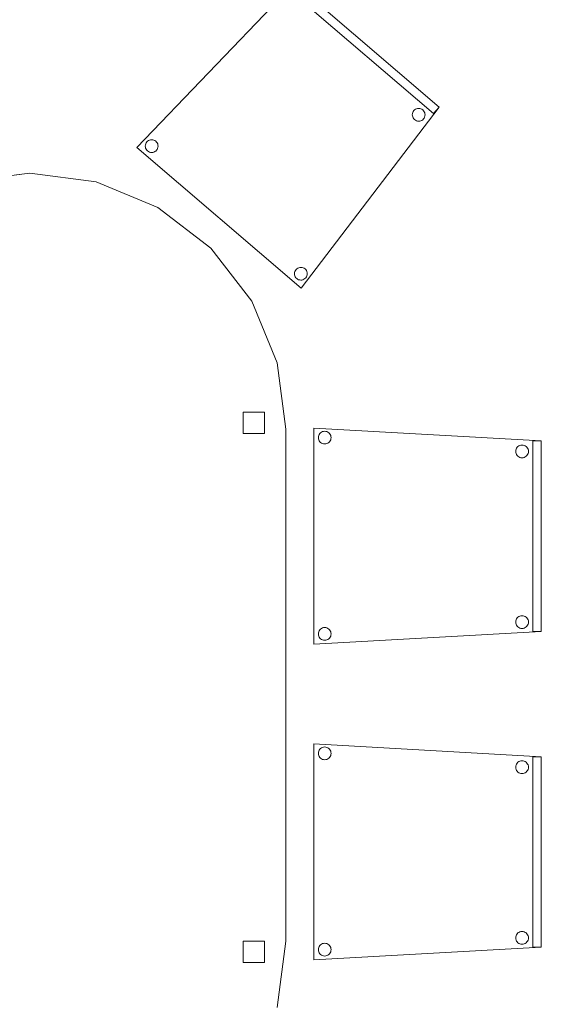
# Model space of a CAD drawing. Header units: metres. Extents: x 397.7 to 427.5, y 12.7 to 28.4.
# Tile 116 of 139: x 416.5 to 417.7, y 14.9 to 17.2. Entities that reach past the tile are written whole.
import ezdxf

# ---------------------------------------------------------------- set-up
doc = ezdxf.new("R2010")
doc.units = ezdxf.units.M
doc.layers.add('02_MOBILIARIO', color=7, linetype='Continuous', lineweight=18)
doc.layers.add('A-DETL-____-MBND', color=7, linetype='Continuous', lineweight=18)

# ---------------------------------------------------------------- blocks, each defined once
blk = doc.blocks.new('Family - Cadira confident_P2-152724-05_CLI_AIGUA_P2')
at = {"layer": 'A-DETL-____-MBND', "color": 253, "true_color": 0xaaaaaa}
for p, q in [((0, 0.3293), (0.369, 0.7145)), ((0.369, 0.7145), (0, 0.3293)), ((0.356, 0.6993), (0.369, 0.7145)), ((0.369, 0.7145), (0.356, 0.6993)), ((0.6953, 0.409), (0.356, 0.6993)), ((0.356, 0.6993), (0.6953, 0.409)), ((0.369, 0.7145), (0.7083, 0.4242)), ((0.7083, 0.4242), (0.369, 0.7145)), ((0.369, 0.7145), (0.7083, 0.4242)), ((0.7083, 0.4242), (0.369, 0.7145)), ((0.3416, 0.6687), (0.3423, 0.6712)), ((0.3423, 0.6712), (0.3416, 0.6687)), ((0.3423, 0.6712), (0.3435, 0.6736)), ((0.3435, 0.6736), (0.3423, 0.6712)), ((0.3435, 0.6736), (0.345, 0.6757)), ((0.345, 0.6757), (0.3435, 0.6736)), ((0.345, 0.6757), (0.3468, 0.6775)), ((0.3468, 0.6775), (0.345, 0.6757)), ((0.3468, 0.6775), (0.349, 0.679)), ((0.349, 0.679), (0.3468, 0.6775)), ((0.349, 0.679), (0.3513, 0.6801)), ((0.3513, 0.6801), (0.349, 0.679)), ((0.3513, 0.6801), (0.3539, 0.6807)), ((0.3539, 0.6807), (0.3513, 0.6801)), ((0.3539, 0.6807), (0.3565, 0.6809)), ((0.3565, 0.6809), (0.3539, 0.6807)), ((0.3565, 0.6809), (0.3591, 0.6807)), ((0.3591, 0.6807), (0.3565, 0.6809)), ((0.3591, 0.6807), (0.3616, 0.68)), ((0.3616, 0.68), (0.3591, 0.6807)), ((0.3616, 0.68), (0.3639, 0.6789)), ((0.3639, 0.6789), (0.3616, 0.68)), ((0.3639, 0.6789), (0.366, 0.6773)), ((0.366, 0.6773), (0.3639, 0.6789)), ((0.366, 0.6773), (0.3679, 0.6755)), ((0.3679, 0.6755), (0.366, 0.6773)), ((0.3679, 0.6755), (0.3693, 0.6733)), ((0.3693, 0.6733), (0.3679, 0.6755)), ((0.3693, 0.6733), (0.3704, 0.671)), ((0.3704, 0.671), (0.3693, 0.6733)), ((0.3704, 0.671), (0.3711, 0.6685)), ((0.3711, 0.6685), (0.3704, 0.671)), ((0.3414, 0.6661), (0.3416, 0.6687)), ((0.3416, 0.6687), (0.3414, 0.6661)), ((0.3416, 0.6635), (0.3414, 0.6661)), ((0.3414, 0.6661), (0.3416, 0.6635)), ((0.3422, 0.661), (0.3416, 0.6635)), ((0.3416, 0.6635), (0.3422, 0.661)), ((0.3433, 0.6587), (0.3422, 0.661)), ((0.3422, 0.661), (0.3433, 0.6587)), ((0.3448, 0.6565), (0.3433, 0.6587)), ((0.3433, 0.6587), (0.3448, 0.6565)), ((0.3466, 0.6546), (0.3448, 0.6565)), ((0.3448, 0.6565), (0.3466, 0.6546)), ((0.3487, 0.6531), (0.3466, 0.6546)), ((0.3466, 0.6546), (0.3487, 0.6531)), ((0.3511, 0.652), (0.3487, 0.6531)), ((0.3487, 0.6531), (0.3511, 0.652)), ((0.3536, 0.6513), (0.3511, 0.652)), ((0.3511, 0.652), (0.3536, 0.6513)), ((0.3562, 0.6511), (0.3536, 0.6513)), ((0.3536, 0.6513), (0.3562, 0.6511)), ((0.3588, 0.6513), (0.3562, 0.6511)), ((0.3562, 0.6511), (0.3588, 0.6513)), ((0.3613, 0.6519), (0.3588, 0.6513)), ((0.3588, 0.6513), (0.3613, 0.6519)), ((0.3637, 0.653), (0.3613, 0.6519)), ((0.3613, 0.6519), (0.3637, 0.653)), ((0.3658, 0.6545), (0.3637, 0.653)), ((0.3637, 0.653), (0.3658, 0.6545)), ((0.3677, 0.6563), (0.3658, 0.6545)), ((0.3658, 0.6545), (0.3677, 0.6563)), ((0.3692, 0.6584), (0.3677, 0.6563)), ((0.3677, 0.6563), (0.3692, 0.6584)), ((0.3703, 0.6608), (0.3692, 0.6584)), ((0.3692, 0.6584), (0.3703, 0.6608)), ((0.371, 0.6633), (0.3703, 0.6608)), ((0.3703, 0.6608), (0.371, 0.6633)), ((0.3713, 0.6659), (0.371, 0.6633)), ((0.371, 0.6633), (0.3713, 0.6659)), ((0.3711, 0.6685), (0.3713, 0.6659)), ((0.3713, 0.6659), (0.3711, 0.6685)), ((0.7083, 0.4242), (0.3849, 0)), ((0.3849, 0), (0.7083, 0.4242)), ((0.6474, 0.4136), (0.6489, 0.4157)), ((0.6489, 0.4157), (0.6474, 0.4136)), ((0.6489, 0.4157), (0.6508, 0.4175)), ((0.6508, 0.4175), (0.6489, 0.4157)), ((0.6508, 0.4175), (0.6529, 0.419)), ((0.6529, 0.419), (0.6508, 0.4175)), ((0.6529, 0.419), (0.6553, 0.4201)), ((0.6553, 0.4201), (0.6529, 0.419)), ((0.6553, 0.4201), (0.6578, 0.4207)), ((0.6578, 0.4207), (0.6553, 0.4201)), ((0.6578, 0.4207), (0.6604, 0.4209)), ((0.6604, 0.4209), (0.6578, 0.4207)), ((0.6604, 0.4209), (0.663, 0.4207)), ((0.663, 0.4207), (0.6604, 0.4209)), ((0.663, 0.4207), (0.6655, 0.42)), ((0.6655, 0.42), (0.663, 0.4207)), ((0.6655, 0.42), (0.6679, 0.4188)), ((0.6679, 0.4188), (0.6655, 0.42)), ((0.6679, 0.4188), (0.67, 0.4173)), ((0.67, 0.4173), (0.6679, 0.4188)), ((0.67, 0.4173), (0.6718, 0.4155)), ((0.6718, 0.4155), (0.67, 0.4173)), ((0.6718, 0.4155), (0.6733, 0.4133)), ((0.6733, 0.4133), (0.6718, 0.4155)), ((0.7083, 0.4242), (0.6953, 0.409)), ((0.6953, 0.409), (0.7083, 0.4242)), ((0.6453, 0.4061), (0.6456, 0.4087)), ((0.6456, 0.4087), (0.6453, 0.4061)), ((0.6455, 0.4035), (0.6453, 0.4061)), ((0.6453, 0.4061), (0.6455, 0.4035)), ((0.6462, 0.401), (0.6455, 0.4035)), ((0.6455, 0.4035), (0.6462, 0.401)), ((0.6456, 0.4087), (0.6463, 0.4112)), ((0.6463, 0.4112), (0.6456, 0.4087)), ((0.6473, 0.3986), (0.6462, 0.401)), ((0.6462, 0.401), (0.6473, 0.3986)), ((0.6463, 0.4112), (0.6474, 0.4136)), ((0.6474, 0.4136), (0.6463, 0.4112)), ((0.6487, 0.3965), (0.6473, 0.3986)), ((0.6473, 0.3986), (0.6487, 0.3965)), ((0.6506, 0.3946), (0.6487, 0.3965)), ((0.6487, 0.3965), (0.6506, 0.3946)), ((0.6527, 0.3931), (0.6506, 0.3946)), ((0.6506, 0.3946), (0.6527, 0.3931)), ((0.655, 0.392), (0.6527, 0.3931)), ((0.6527, 0.3931), (0.655, 0.392)), ((0.6676, 0.393), (0.6652, 0.3919)), ((0.6652, 0.3919), (0.6676, 0.393)), ((0.6698, 0.3944), (0.6676, 0.393)), ((0.6676, 0.393), (0.6698, 0.3944)), ((0.6716, 0.3963), (0.6698, 0.3944)), ((0.6698, 0.3944), (0.6716, 0.3963)), ((0.6731, 0.3984), (0.6716, 0.3963)), ((0.6716, 0.3963), (0.6731, 0.3984)), ((0.6743, 0.4007), (0.6731, 0.3984)), ((0.6731, 0.3984), (0.6743, 0.4007)), ((0.6733, 0.4133), (0.6744, 0.4109)), ((0.6744, 0.4109), (0.6733, 0.4133)), ((0.675, 0.4032), (0.6743, 0.4007)), ((0.6743, 0.4007), (0.675, 0.4032)), ((0.6744, 0.4109), (0.675, 0.4084)), ((0.675, 0.4084), (0.6744, 0.4109)), ((0.675, 0.4084), (0.6752, 0.4058)), ((0.6752, 0.4058), (0.675, 0.4084)), ((0.6752, 0.4058), (0.675, 0.4032)), ((0.675, 0.4032), (0.6752, 0.4058)), ((0.6575, 0.3913), (0.655, 0.392)), ((0.655, 0.392), (0.6575, 0.3913)), ((0.6601, 0.391), (0.6575, 0.3913)), ((0.6575, 0.3913), (0.6601, 0.391)), ((0.6627, 0.3912), (0.6601, 0.391)), ((0.6601, 0.391), (0.6627, 0.3912)), ((0.6652, 0.3919), (0.6627, 0.3912)), ((0.6627, 0.3912), (0.6652, 0.3919)), ((0.0274, 0.3456), (0.0297, 0.3467)), ((0.0297, 0.3467), (0.0274, 0.3456)), ((0.0297, 0.3467), (0.0323, 0.3473)), ((0.0323, 0.3473), (0.0297, 0.3467)), ((0.0323, 0.3473), (0.0349, 0.3475)), ((0.0349, 0.3475), (0.0323, 0.3473)), ((0.0349, 0.3475), (0.0375, 0.3473)), ((0.0375, 0.3473), (0.0349, 0.3475)), ((0.0375, 0.3473), (0.04, 0.3466)), ((0.04, 0.3466), (0.0375, 0.3473)), ((0.04, 0.3466), (0.0423, 0.3455)), ((0.0423, 0.3455), (0.04, 0.3466)), ((0.3849, 0), (0, 0.3293)), ((0, 0.3293), (0.3849, 0)), ((0.0198, 0.3327), (0.02, 0.3353)), ((0.02, 0.3353), (0.0198, 0.3327)), ((0.02, 0.3301), (0.0198, 0.3327)), ((0.0198, 0.3327), (0.02, 0.3301)), ((0.02, 0.3353), (0.0207, 0.3378)), ((0.0207, 0.3378), (0.02, 0.3353)), ((0.0206, 0.3276), (0.02, 0.3301)), ((0.02, 0.3301), (0.0206, 0.3276)), ((0.0217, 0.3252), (0.0206, 0.3276)), ((0.0206, 0.3276), (0.0217, 0.3252)), ((0.0207, 0.3378), (0.0219, 0.3402)), ((0.0219, 0.3402), (0.0207, 0.3378)), ((0.0232, 0.3231), (0.0217, 0.3252)), ((0.0217, 0.3252), (0.0232, 0.3231)), ((0.0219, 0.3402), (0.0234, 0.3423)), ((0.0234, 0.3423), (0.0219, 0.3402)), ((0.025, 0.3212), (0.0232, 0.3231)), ((0.0232, 0.3231), (0.025, 0.3212)), ((0.0234, 0.3423), (0.0252, 0.3441)), ((0.0252, 0.3441), (0.0234, 0.3423)), ((0.0252, 0.3441), (0.0274, 0.3456)), ((0.0274, 0.3456), (0.0252, 0.3441)), ((0.0423, 0.3455), (0.0444, 0.3439)), ((0.0444, 0.3439), (0.0423, 0.3455)), ((0.0444, 0.3439), (0.0463, 0.3421)), ((0.0463, 0.3421), (0.0444, 0.3439)), ((0.0476, 0.325), (0.0461, 0.3229)), ((0.0461, 0.3229), (0.0476, 0.325)), ((0.0463, 0.3421), (0.0477, 0.3399)), ((0.0477, 0.3399), (0.0463, 0.3421)), ((0.0487, 0.3273), (0.0476, 0.325)), ((0.0476, 0.325), (0.0487, 0.3273)), ((0.0477, 0.3399), (0.0488, 0.3376)), ((0.0488, 0.3376), (0.0477, 0.3399)), ((0.0494, 0.3299), (0.0487, 0.3273)), ((0.0487, 0.3273), (0.0494, 0.3299)), ((0.0488, 0.3376), (0.0495, 0.335)), ((0.0495, 0.335), (0.0488, 0.3376)), ((0.0497, 0.3324), (0.0494, 0.3299)), ((0.0494, 0.3299), (0.0497, 0.3324)), ((0.0495, 0.335), (0.0497, 0.3324)), ((0.0497, 0.3324), (0.0495, 0.335)), ((0.0271, 0.3197), (0.025, 0.3212)), ((0.025, 0.3212), (0.0271, 0.3197)), ((0.0295, 0.3186), (0.0271, 0.3197)), ((0.0271, 0.3197), (0.0295, 0.3186)), ((0.032, 0.3179), (0.0295, 0.3186)), ((0.0295, 0.3186), (0.032, 0.3179)), ((0.0346, 0.3177), (0.032, 0.3179)), ((0.032, 0.3179), (0.0346, 0.3177)), ((0.0372, 0.3179), (0.0346, 0.3177)), ((0.0346, 0.3177), (0.0372, 0.3179)), ((0.0397, 0.3185), (0.0372, 0.3179)), ((0.0372, 0.3179), (0.0397, 0.3185)), ((0.0421, 0.3196), (0.0397, 0.3185)), ((0.0397, 0.3185), (0.0421, 0.3196)), ((0.0442, 0.3211), (0.0421, 0.3196)), ((0.0421, 0.3196), (0.0442, 0.3211)), ((0.0461, 0.3229), (0.0442, 0.3211)), ((0.0442, 0.3211), (0.0461, 0.3229)), ((0.3748, 0.0451), (0.3769, 0.0466)), ((0.3769, 0.0466), (0.3748, 0.0451)), ((0.3769, 0.0466), (0.3793, 0.0476)), ((0.3793, 0.0476), (0.3769, 0.0466)), ((0.3793, 0.0476), (0.3818, 0.0483)), ((0.3818, 0.0483), (0.3793, 0.0476)), ((0.3818, 0.0483), (0.3844, 0.0485)), ((0.3844, 0.0485), (0.3818, 0.0483)), ((0.3844, 0.0485), (0.387, 0.0482)), ((0.387, 0.0482), (0.3844, 0.0485)), ((0.387, 0.0482), (0.3895, 0.0475)), ((0.3895, 0.0475), (0.387, 0.0482)), ((0.3895, 0.0475), (0.3919, 0.0464)), ((0.3919, 0.0464), (0.3895, 0.0475)), ((0.3919, 0.0464), (0.394, 0.0449)), ((0.394, 0.0449), (0.3919, 0.0464)), ((0.3693, 0.0337), (0.3696, 0.0363)), ((0.3696, 0.0363), (0.3693, 0.0337)), ((0.3695, 0.0311), (0.3693, 0.0337)), ((0.3693, 0.0337), (0.3695, 0.0311)), ((0.3702, 0.0286), (0.3695, 0.0311)), ((0.3695, 0.0311), (0.3702, 0.0286)), ((0.3696, 0.0363), (0.3703, 0.0388)), ((0.3703, 0.0388), (0.3696, 0.0363)), ((0.3713, 0.0262), (0.3702, 0.0286)), ((0.3702, 0.0286), (0.3713, 0.0262)), ((0.3703, 0.0388), (0.3714, 0.0412)), ((0.3714, 0.0412), (0.3703, 0.0388)), ((0.3727, 0.0241), (0.3713, 0.0262)), ((0.3713, 0.0262), (0.3727, 0.0241)), ((0.3714, 0.0412), (0.3729, 0.0433)), ((0.3729, 0.0433), (0.3714, 0.0412)), ((0.3746, 0.0222), (0.3727, 0.0241)), ((0.3727, 0.0241), (0.3746, 0.0222)), ((0.3729, 0.0433), (0.3748, 0.0451)), ((0.3748, 0.0451), (0.3729, 0.0433)), ((0.3956, 0.0238), (0.3938, 0.022)), ((0.3938, 0.022), (0.3956, 0.0238)), ((0.394, 0.0449), (0.3958, 0.0431)), ((0.3958, 0.0431), (0.394, 0.0449)), ((0.3971, 0.026), (0.3956, 0.0238)), ((0.3956, 0.0238), (0.3971, 0.026)), ((0.3958, 0.0431), (0.3973, 0.0409)), ((0.3973, 0.0409), (0.3958, 0.0431)), ((0.3983, 0.0283), (0.3971, 0.026)), ((0.3971, 0.026), (0.3983, 0.0283)), ((0.3973, 0.0409), (0.3984, 0.0385)), ((0.3984, 0.0385), (0.3973, 0.0409)), ((0.399, 0.0308), (0.3983, 0.0283)), ((0.3983, 0.0283), (0.399, 0.0308)), ((0.3984, 0.0385), (0.399, 0.036)), ((0.399, 0.036), (0.3984, 0.0385)), ((0.399, 0.036), (0.3992, 0.0334)), ((0.3992, 0.0334), (0.399, 0.036)), ((0.3992, 0.0334), (0.399, 0.0308)), ((0.399, 0.0308), (0.3992, 0.0334)), ((0.3767, 0.0207), (0.3746, 0.0222)), ((0.3746, 0.0222), (0.3767, 0.0207)), ((0.379, 0.0196), (0.3767, 0.0207)), ((0.3767, 0.0207), (0.379, 0.0196)), ((0.3815, 0.0189), (0.379, 0.0196)), ((0.379, 0.0196), (0.3815, 0.0189)), ((0.3841, 0.0186), (0.3815, 0.0189)), ((0.3815, 0.0189), (0.3841, 0.0186)), ((0.3867, 0.0188), (0.3841, 0.0186)), ((0.3841, 0.0186), (0.3867, 0.0188)), ((0.3892, 0.0195), (0.3867, 0.0188)), ((0.3867, 0.0188), (0.3892, 0.0195)), ((0.3916, 0.0206), (0.3892, 0.0195)), ((0.3892, 0.0195), (0.3916, 0.0206)), ((0.3938, 0.022), (0.3916, 0.0206)), ((0.3916, 0.0206), (0.3938, 0.022))]:
    blk.add_line(p, q, dxfattribs=at)
blk = doc.blocks.new('Family - Cadira confident_P2-153059-05_CLI_AIGUA_P2')
at = {"layer": 'A-DETL-____-MBND', "color": 253, "true_color": 0xaaaaaa}
for p, q in [((0, 0.5065), (0.5326, 0.4765)), ((0, 0), (0, 0.5065)), ((0.5326, 0.4765), (0, 0.5065)), ((0, 0.5065), (0, 0)), ((0.0102, 0.4842), (0.0104, 0.4868)), ((0.0104, 0.4868), (0.0102, 0.4842)), ((0.0104, 0.4868), (0.0111, 0.4893)), ((0.0111, 0.4893), (0.0104, 0.4868)), ((0.0111, 0.4893), (0.0122, 0.4917)), ((0.0122, 0.4917), (0.0111, 0.4893)), ((0.0122, 0.4917), (0.0137, 0.4938)), ((0.0137, 0.4938), (0.0122, 0.4917)), ((0.0137, 0.4938), (0.0155, 0.4957)), ((0.0155, 0.4957), (0.0137, 0.4938)), ((0.0155, 0.4957), (0.0176, 0.4972)), ((0.0176, 0.4972), (0.0155, 0.4957)), ((0.0176, 0.4972), (0.02, 0.4983)), ((0.02, 0.4983), (0.0176, 0.4972)), ((0.02, 0.4983), (0.0225, 0.4989)), ((0.0225, 0.4989), (0.02, 0.4983)), ((0.0225, 0.4989), (0.0251, 0.4992)), ((0.0251, 0.4992), (0.0225, 0.4989)), ((0.0251, 0.4992), (0.0277, 0.4989)), ((0.0277, 0.4989), (0.0251, 0.4992)), ((0.0277, 0.4989), (0.0302, 0.4983)), ((0.0302, 0.4983), (0.0277, 0.4989)), ((0.0302, 0.4983), (0.0326, 0.4972)), ((0.0326, 0.4972), (0.0302, 0.4983)), ((0.0326, 0.4972), (0.0347, 0.4957)), ((0.0347, 0.4957), (0.0326, 0.4972)), ((0.0347, 0.4957), (0.0365, 0.4938)), ((0.0365, 0.4938), (0.0347, 0.4957)), ((0.0365, 0.4938), (0.038, 0.4917)), ((0.038, 0.4917), (0.0365, 0.4938)), ((0.038, 0.4917), (0.0391, 0.4893)), ((0.0391, 0.4893), (0.038, 0.4917)), ((0.0391, 0.4893), (0.0398, 0.4868)), ((0.0398, 0.4868), (0.0391, 0.4893)), ((0.0398, 0.4868), (0.04, 0.4842)), ((0.04, 0.4842), (0.0398, 0.4868)), ((0.0104, 0.4816), (0.0102, 0.4842)), ((0.0102, 0.4842), (0.0104, 0.4816)), ((0.0111, 0.4791), (0.0104, 0.4816)), ((0.0104, 0.4816), (0.0111, 0.4791)), ((0.0122, 0.4768), (0.0111, 0.4791)), ((0.0111, 0.4791), (0.0122, 0.4768)), ((0.0137, 0.4746), (0.0122, 0.4768)), ((0.0122, 0.4768), (0.0137, 0.4746)), ((0.0155, 0.4728), (0.0137, 0.4746)), ((0.0137, 0.4746), (0.0155, 0.4728)), ((0.0176, 0.4713), (0.0155, 0.4728)), ((0.0155, 0.4728), (0.0176, 0.4713)), ((0.02, 0.4702), (0.0176, 0.4713)), ((0.0176, 0.4713), (0.02, 0.4702)), ((0.0225, 0.4695), (0.02, 0.4702)), ((0.02, 0.4702), (0.0225, 0.4695)), ((0.0251, 0.4693), (0.0225, 0.4695)), ((0.0225, 0.4695), (0.0251, 0.4693)), ((0.0277, 0.4695), (0.0251, 0.4693)), ((0.0251, 0.4693), (0.0277, 0.4695)), ((0.0302, 0.4702), (0.0277, 0.4695)), ((0.0277, 0.4695), (0.0302, 0.4702)), ((0.0326, 0.4713), (0.0302, 0.4702)), ((0.0302, 0.4702), (0.0326, 0.4713)), ((0.0347, 0.4728), (0.0326, 0.4713)), ((0.0326, 0.4713), (0.0347, 0.4728)), ((0.0365, 0.4746), (0.0347, 0.4728)), ((0.0347, 0.4728), (0.0365, 0.4746)), ((0.038, 0.4768), (0.0365, 0.4746)), ((0.0365, 0.4746), (0.038, 0.4768)), ((0.0391, 0.4791), (0.038, 0.4768)), ((0.038, 0.4768), (0.0391, 0.4791)), ((0.0398, 0.4816), (0.0391, 0.4791)), ((0.0391, 0.4791), (0.0398, 0.4816)), ((0.04, 0.4842), (0.0398, 0.4816)), ((0.0398, 0.4816), (0.04, 0.4842)), ((0.4761, 0.4615), (0.4779, 0.4633)), ((0.4779, 0.4633), (0.4761, 0.4615)), ((0.4779, 0.4633), (0.48, 0.4648)), ((0.48, 0.4648), (0.4779, 0.4633)), ((0.48, 0.4648), (0.4824, 0.4659)), ((0.4824, 0.4659), (0.48, 0.4648)), ((0.4824, 0.4659), (0.4849, 0.4666)), ((0.4849, 0.4666), (0.4824, 0.4659)), ((0.4849, 0.4666), (0.4875, 0.4668)), ((0.4875, 0.4668), (0.4849, 0.4666)), ((0.4875, 0.4668), (0.4901, 0.4666)), ((0.4901, 0.4666), (0.4875, 0.4668)), ((0.4901, 0.4666), (0.4926, 0.4659)), ((0.4926, 0.4659), (0.4901, 0.4666)), ((0.4926, 0.4659), (0.495, 0.4648)), ((0.495, 0.4648), (0.4926, 0.4659)), ((0.495, 0.4648), (0.4971, 0.4633)), ((0.4971, 0.4633), (0.495, 0.4648)), ((0.4971, 0.4633), (0.4989, 0.4615)), ((0.4989, 0.4615), (0.4971, 0.4633)), ((0.5126, 0.03), (0.5126, 0.4765)), ((0.5126, 0.4765), (0.5326, 0.4765)), ((0.5126, 0.4765), (0.5126, 0.03)), ((0.5326, 0.4765), (0.5126, 0.4765)), ((0.5326, 0.4765), (0.5326, 0.03)), ((0.5326, 0.03), (0.5326, 0.4765)), ((0.5326, 0.4765), (0.5326, 0.03)), ((0.5326, 0.03), (0.5326, 0.4765)), ((0.4726, 0.4519), (0.4728, 0.4545)), ((0.4728, 0.4545), (0.4726, 0.4519)), ((0.4728, 0.4493), (0.4726, 0.4519)), ((0.4726, 0.4519), (0.4728, 0.4493)), ((0.4728, 0.4545), (0.4735, 0.457)), ((0.4735, 0.457), (0.4728, 0.4545)), ((0.4735, 0.4468), (0.4728, 0.4493)), ((0.4728, 0.4493), (0.4735, 0.4468)), ((0.4735, 0.457), (0.4746, 0.4593)), ((0.4746, 0.4593), (0.4735, 0.457)), ((0.4746, 0.4444), (0.4735, 0.4468)), ((0.4735, 0.4468), (0.4746, 0.4444)), ((0.4746, 0.4593), (0.4761, 0.4615)), ((0.4761, 0.4615), (0.4746, 0.4593)), ((0.4761, 0.4423), (0.4746, 0.4444)), ((0.4746, 0.4444), (0.4761, 0.4423)), ((0.4779, 0.4404), (0.4761, 0.4423)), ((0.4761, 0.4423), (0.4779, 0.4404)), ((0.48, 0.4389), (0.4779, 0.4404)), ((0.4779, 0.4404), (0.48, 0.4389)), ((0.4824, 0.4378), (0.48, 0.4389)), ((0.48, 0.4389), (0.4824, 0.4378)), ((0.495, 0.4389), (0.4926, 0.4378)), ((0.4926, 0.4378), (0.495, 0.4389)), ((0.4971, 0.4404), (0.495, 0.4389)), ((0.495, 0.4389), (0.4971, 0.4404)), ((0.4989, 0.4423), (0.4971, 0.4404)), ((0.4971, 0.4404), (0.4989, 0.4423)), ((0.4989, 0.4615), (0.5004, 0.4593)), ((0.5004, 0.4593), (0.4989, 0.4615)), ((0.5004, 0.4444), (0.4989, 0.4423)), ((0.4989, 0.4423), (0.5004, 0.4444)), ((0.5004, 0.4593), (0.5015, 0.457)), ((0.5015, 0.457), (0.5004, 0.4593)), ((0.5015, 0.4468), (0.5004, 0.4444)), ((0.5004, 0.4444), (0.5015, 0.4468)), ((0.5015, 0.457), (0.5022, 0.4545)), ((0.5022, 0.4545), (0.5015, 0.457)), ((0.5022, 0.4493), (0.5015, 0.4468)), ((0.5015, 0.4468), (0.5022, 0.4493)), ((0.5022, 0.4545), (0.5024, 0.4519)), ((0.5024, 0.4519), (0.5022, 0.4545)), ((0.5024, 0.4519), (0.5022, 0.4493)), ((0.5022, 0.4493), (0.5024, 0.4519)), ((0.4849, 0.4372), (0.4824, 0.4378)), ((0.4824, 0.4378), (0.4849, 0.4372)), ((0.4875, 0.4369), (0.4849, 0.4372)), ((0.4849, 0.4372), (0.4875, 0.4369)), ((0.4901, 0.4372), (0.4875, 0.4369)), ((0.4875, 0.4369), (0.4901, 0.4372)), ((0.4926, 0.4378), (0.4901, 0.4372)), ((0.4901, 0.4372), (0.4926, 0.4378)), ((0.4726, 0.0519), (0.4728, 0.0545)), ((0.4728, 0.0545), (0.4726, 0.0519)), ((0.4728, 0.0493), (0.4726, 0.0519)), ((0.4726, 0.0519), (0.4728, 0.0493)), ((0.4728, 0.0545), (0.4735, 0.057)), ((0.4735, 0.057), (0.4728, 0.0545)), ((0.4735, 0.0468), (0.4728, 0.0493)), ((0.4728, 0.0493), (0.4735, 0.0468)), ((0.4735, 0.057), (0.4746, 0.0593)), ((0.4746, 0.0593), (0.4735, 0.057)), ((0.4746, 0.0444), (0.4735, 0.0468)), ((0.4735, 0.0468), (0.4746, 0.0444)), ((0.4746, 0.0593), (0.4761, 0.0615)), ((0.4761, 0.0615), (0.4746, 0.0593)), ((0.4761, 0.0615), (0.4779, 0.0633)), ((0.4779, 0.0633), (0.4761, 0.0615)), ((0.4779, 0.0633), (0.48, 0.0648)), ((0.48, 0.0648), (0.4779, 0.0633)), ((0.48, 0.0648), (0.4824, 0.0659)), ((0.4824, 0.0659), (0.48, 0.0648)), ((0.4824, 0.0659), (0.4849, 0.0666)), ((0.4849, 0.0666), (0.4824, 0.0659)), ((0.4849, 0.0666), (0.4875, 0.0668)), ((0.4875, 0.0668), (0.4849, 0.0666)), ((0.4875, 0.0668), (0.4901, 0.0666)), ((0.4901, 0.0666), (0.4875, 0.0668)), ((0.4901, 0.0666), (0.4926, 0.0659)), ((0.4926, 0.0659), (0.4901, 0.0666)), ((0.4926, 0.0659), (0.495, 0.0648)), ((0.495, 0.0648), (0.4926, 0.0659)), ((0.495, 0.0648), (0.4971, 0.0633)), ((0.4971, 0.0633), (0.495, 0.0648)), ((0.4971, 0.0633), (0.4989, 0.0615)), ((0.4989, 0.0615), (0.4971, 0.0633)), ((0.4989, 0.0615), (0.5004, 0.0593)), ((0.5004, 0.0593), (0.4989, 0.0615)), ((0.5004, 0.0593), (0.5015, 0.057)), ((0.5015, 0.057), (0.5004, 0.0593)), ((0.5015, 0.0468), (0.5004, 0.0444)), ((0.5004, 0.0444), (0.5015, 0.0468)), ((0.5015, 0.057), (0.5022, 0.0545)), ((0.5022, 0.0545), (0.5015, 0.057)), ((0.5022, 0.0493), (0.5015, 0.0468)), ((0.5015, 0.0468), (0.5022, 0.0493)), ((0.5022, 0.0545), (0.5024, 0.0519)), ((0.5024, 0.0519), (0.5022, 0.0545)), ((0.5024, 0.0519), (0.5022, 0.0493)), ((0.5022, 0.0493), (0.5024, 0.0519)), ((0.5326, 0.03), (0, 0)), ((0, 0), (0.5326, 0.03)), ((0.0102, 0.0242), (0.0104, 0.0268)), ((0.0104, 0.0268), (0.0102, 0.0242)), ((0.0104, 0.0216), (0.0102, 0.0242)), ((0.0102, 0.0242), (0.0104, 0.0216)), ((0.0104, 0.0268), (0.0111, 0.0293)), ((0.0111, 0.0293), (0.0104, 0.0268)), ((0.0111, 0.0293), (0.0122, 0.0317)), ((0.0122, 0.0317), (0.0111, 0.0293)), ((0.0122, 0.0317), (0.0137, 0.0338)), ((0.0137, 0.0338), (0.0122, 0.0317)), ((0.0137, 0.0338), (0.0155, 0.0357)), ((0.0155, 0.0357), (0.0137, 0.0338)), ((0.0155, 0.0357), (0.0176, 0.0372)), ((0.0176, 0.0372), (0.0155, 0.0357)), ((0.0176, 0.0372), (0.02, 0.0383)), ((0.02, 0.0383), (0.0176, 0.0372)), ((0.02, 0.0383), (0.0225, 0.0389)), ((0.0225, 0.0389), (0.02, 0.0383)), ((0.0225, 0.0389), (0.0251, 0.0392)), ((0.0251, 0.0392), (0.0225, 0.0389)), ((0.0251, 0.0392), (0.0277, 0.0389)), ((0.0277, 0.0389), (0.0251, 0.0392)), ((0.0277, 0.0389), (0.0302, 0.0383)), ((0.0302, 0.0383), (0.0277, 0.0389)), ((0.0302, 0.0383), (0.0326, 0.0372)), ((0.0326, 0.0372), (0.0302, 0.0383)), ((0.0326, 0.0372), (0.0347, 0.0357)), ((0.0347, 0.0357), (0.0326, 0.0372)), ((0.0347, 0.0357), (0.0365, 0.0338)), ((0.0365, 0.0338), (0.0347, 0.0357)), ((0.0365, 0.0338), (0.038, 0.0317)), ((0.038, 0.0317), (0.0365, 0.0338)), ((0.038, 0.0317), (0.0391, 0.0293)), ((0.0391, 0.0293), (0.038, 0.0317)), ((0.0391, 0.0293), (0.0398, 0.0268)), ((0.0398, 0.0268), (0.0391, 0.0293)), ((0.0398, 0.0268), (0.04, 0.0242)), ((0.04, 0.0242), (0.0398, 0.0268)), ((0.04, 0.0242), (0.0398, 0.0216)), ((0.0398, 0.0216), (0.04, 0.0242)), ((0.4761, 0.0423), (0.4746, 0.0444)), ((0.4746, 0.0444), (0.4761, 0.0423)), ((0.4779, 0.0404), (0.4761, 0.0423)), ((0.4761, 0.0423), (0.4779, 0.0404)), ((0.48, 0.0389), (0.4779, 0.0404)), ((0.4779, 0.0404), (0.48, 0.0389)), ((0.4824, 0.0378), (0.48, 0.0389)), ((0.48, 0.0389), (0.4824, 0.0378)), ((0.4849, 0.0372), (0.4824, 0.0378)), ((0.4824, 0.0378), (0.4849, 0.0372)), ((0.4875, 0.0369), (0.4849, 0.0372)), ((0.4849, 0.0372), (0.4875, 0.0369)), ((0.4901, 0.0372), (0.4875, 0.0369)), ((0.4875, 0.0369), (0.4901, 0.0372)), ((0.4926, 0.0378), (0.4901, 0.0372)), ((0.4901, 0.0372), (0.4926, 0.0378)), ((0.495, 0.0389), (0.4926, 0.0378)), ((0.4926, 0.0378), (0.495, 0.0389)), ((0.4971, 0.0404), (0.495, 0.0389)), ((0.495, 0.0389), (0.4971, 0.0404)), ((0.4989, 0.0423), (0.4971, 0.0404)), ((0.4971, 0.0404), (0.4989, 0.0423)), ((0.5004, 0.0444), (0.4989, 0.0423)), ((0.4989, 0.0423), (0.5004, 0.0444)), ((0.5326, 0.03), (0.5126, 0.03)), ((0.5126, 0.03), (0.5326, 0.03)), ((0.0111, 0.0191), (0.0104, 0.0216)), ((0.0104, 0.0216), (0.0111, 0.0191)), ((0.0122, 0.0168), (0.0111, 0.0191)), ((0.0111, 0.0191), (0.0122, 0.0168)), ((0.0137, 0.0146), (0.0122, 0.0168)), ((0.0122, 0.0168), (0.0137, 0.0146)), ((0.0155, 0.0128), (0.0137, 0.0146)), ((0.0137, 0.0146), (0.0155, 0.0128)), ((0.0176, 0.0113), (0.0155, 0.0128)), ((0.0155, 0.0128), (0.0176, 0.0113)), ((0.02, 0.0102), (0.0176, 0.0113)), ((0.0176, 0.0113), (0.02, 0.0102)), ((0.0225, 0.0095), (0.02, 0.0102)), ((0.02, 0.0102), (0.0225, 0.0095)), ((0.0251, 0.0093), (0.0225, 0.0095)), ((0.0225, 0.0095), (0.0251, 0.0093)), ((0.0277, 0.0095), (0.0251, 0.0093)), ((0.0251, 0.0093), (0.0277, 0.0095)), ((0.0302, 0.0102), (0.0277, 0.0095)), ((0.0277, 0.0095), (0.0302, 0.0102)), ((0.0326, 0.0113), (0.0302, 0.0102)), ((0.0302, 0.0102), (0.0326, 0.0113)), ((0.0347, 0.0128), (0.0326, 0.0113)), ((0.0326, 0.0113), (0.0347, 0.0128)), ((0.0365, 0.0146), (0.0347, 0.0128)), ((0.0347, 0.0128), (0.0365, 0.0146)), ((0.038, 0.0168), (0.0365, 0.0146)), ((0.0365, 0.0146), (0.038, 0.0168)), ((0.0391, 0.0191), (0.038, 0.0168)), ((0.038, 0.0168), (0.0391, 0.0191)), ((0.0398, 0.0216), (0.0391, 0.0191)), ((0.0391, 0.0191), (0.0398, 0.0216))]:
    blk.add_line(p, q, dxfattribs=at)
blk = doc.blocks.new('Family - Cadira confident_P2-153186-05_CLI_AIGUA_P2')
at = {"layer": 'A-DETL-____-MBND', "color": 253, "true_color": 0xaaaaaa}
for p, q in [((0, 0.5065), (0.5326, 0.4765)), ((0, 0), (0, 0.5065)), ((0.5326, 0.4765), (0, 0.5065)), ((0, 0.5065), (0, 0)), ((0.0102, 0.4842), (0.0104, 0.4868)), ((0.0104, 0.4868), (0.0102, 0.4842)), ((0.0104, 0.4868), (0.0111, 0.4893)), ((0.0111, 0.4893), (0.0104, 0.4868)), ((0.0111, 0.4893), (0.0122, 0.4917)), ((0.0122, 0.4917), (0.0111, 0.4893)), ((0.0122, 0.4917), (0.0137, 0.4938)), ((0.0137, 0.4938), (0.0122, 0.4917)), ((0.0137, 0.4938), (0.0155, 0.4957)), ((0.0155, 0.4957), (0.0137, 0.4938)), ((0.0155, 0.4957), (0.0176, 0.4972)), ((0.0176, 0.4972), (0.0155, 0.4957)), ((0.0176, 0.4972), (0.02, 0.4983)), ((0.02, 0.4983), (0.0176, 0.4972)), ((0.02, 0.4983), (0.0225, 0.4989)), ((0.0225, 0.4989), (0.02, 0.4983)), ((0.0225, 0.4989), (0.0251, 0.4992)), ((0.0251, 0.4992), (0.0225, 0.4989)), ((0.0251, 0.4992), (0.0277, 0.4989)), ((0.0277, 0.4989), (0.0251, 0.4992)), ((0.0277, 0.4989), (0.0302, 0.4983)), ((0.0302, 0.4983), (0.0277, 0.4989)), ((0.0302, 0.4983), (0.0326, 0.4972)), ((0.0326, 0.4972), (0.0302, 0.4983)), ((0.0326, 0.4972), (0.0347, 0.4957)), ((0.0347, 0.4957), (0.0326, 0.4972)), ((0.0347, 0.4957), (0.0365, 0.4938)), ((0.0365, 0.4938), (0.0347, 0.4957)), ((0.0365, 0.4938), (0.038, 0.4917)), ((0.038, 0.4917), (0.0365, 0.4938)), ((0.038, 0.4917), (0.0391, 0.4893)), ((0.0391, 0.4893), (0.038, 0.4917)), ((0.0391, 0.4893), (0.0398, 0.4868)), ((0.0398, 0.4868), (0.0391, 0.4893)), ((0.0398, 0.4868), (0.04, 0.4842)), ((0.04, 0.4842), (0.0398, 0.4868)), ((0.0104, 0.4816), (0.0102, 0.4842)), ((0.0102, 0.4842), (0.0104, 0.4816)), ((0.0111, 0.4791), (0.0104, 0.4816)), ((0.0104, 0.4816), (0.0111, 0.4791)), ((0.0122, 0.4768), (0.0111, 0.4791)), ((0.0111, 0.4791), (0.0122, 0.4768)), ((0.0137, 0.4746), (0.0122, 0.4768)), ((0.0122, 0.4768), (0.0137, 0.4746)), ((0.0155, 0.4728), (0.0137, 0.4746)), ((0.0137, 0.4746), (0.0155, 0.4728)), ((0.0176, 0.4713), (0.0155, 0.4728)), ((0.0155, 0.4728), (0.0176, 0.4713)), ((0.02, 0.4702), (0.0176, 0.4713)), ((0.0176, 0.4713), (0.02, 0.4702)), ((0.0225, 0.4695), (0.02, 0.4702)), ((0.02, 0.4702), (0.0225, 0.4695)), ((0.0251, 0.4693), (0.0225, 0.4695)), ((0.0225, 0.4695), (0.0251, 0.4693)), ((0.0277, 0.4695), (0.0251, 0.4693)), ((0.0251, 0.4693), (0.0277, 0.4695)), ((0.0302, 0.4702), (0.0277, 0.4695)), ((0.0277, 0.4695), (0.0302, 0.4702)), ((0.0326, 0.4713), (0.0302, 0.4702)), ((0.0302, 0.4702), (0.0326, 0.4713)), ((0.0347, 0.4728), (0.0326, 0.4713)), ((0.0326, 0.4713), (0.0347, 0.4728)), ((0.0365, 0.4746), (0.0347, 0.4728)), ((0.0347, 0.4728), (0.0365, 0.4746)), ((0.038, 0.4768), (0.0365, 0.4746)), ((0.0365, 0.4746), (0.038, 0.4768)), ((0.0391, 0.4791), (0.038, 0.4768)), ((0.038, 0.4768), (0.0391, 0.4791)), ((0.0398, 0.4816), (0.0391, 0.4791)), ((0.0391, 0.4791), (0.0398, 0.4816)), ((0.04, 0.4842), (0.0398, 0.4816)), ((0.0398, 0.4816), (0.04, 0.4842)), ((0.4761, 0.4615), (0.4779, 0.4633)), ((0.4779, 0.4633), (0.4761, 0.4615)), ((0.4779, 0.4633), (0.48, 0.4648)), ((0.48, 0.4648), (0.4779, 0.4633)), ((0.48, 0.4648), (0.4824, 0.4659)), ((0.4824, 0.4659), (0.48, 0.4648)), ((0.4824, 0.4659), (0.4849, 0.4666)), ((0.4849, 0.4666), (0.4824, 0.4659)), ((0.4849, 0.4666), (0.4875, 0.4668)), ((0.4875, 0.4668), (0.4849, 0.4666)), ((0.4875, 0.4668), (0.4901, 0.4666)), ((0.4901, 0.4666), (0.4875, 0.4668)), ((0.4901, 0.4666), (0.4926, 0.4659)), ((0.4926, 0.4659), (0.4901, 0.4666)), ((0.4926, 0.4659), (0.495, 0.4648)), ((0.495, 0.4648), (0.4926, 0.4659)), ((0.495, 0.4648), (0.4971, 0.4633)), ((0.4971, 0.4633), (0.495, 0.4648)), ((0.4971, 0.4633), (0.4989, 0.4615)), ((0.4989, 0.4615), (0.4971, 0.4633)), ((0.5126, 0.03), (0.5126, 0.4765)), ((0.5126, 0.4765), (0.5326, 0.4765)), ((0.5126, 0.4765), (0.5126, 0.03)), ((0.5326, 0.4765), (0.5126, 0.4765)), ((0.5326, 0.4765), (0.5326, 0.03)), ((0.5326, 0.03), (0.5326, 0.4765)), ((0.5326, 0.4765), (0.5326, 0.03)), ((0.5326, 0.03), (0.5326, 0.4765)), ((0.4726, 0.4519), (0.4728, 0.4545)), ((0.4728, 0.4545), (0.4726, 0.4519)), ((0.4728, 0.4493), (0.4726, 0.4519)), ((0.4726, 0.4519), (0.4728, 0.4493)), ((0.4728, 0.4545), (0.4735, 0.457)), ((0.4735, 0.457), (0.4728, 0.4545)), ((0.4735, 0.4468), (0.4728, 0.4493)), ((0.4728, 0.4493), (0.4735, 0.4468)), ((0.4735, 0.457), (0.4746, 0.4593)), ((0.4746, 0.4593), (0.4735, 0.457)), ((0.4746, 0.4444), (0.4735, 0.4468)), ((0.4735, 0.4468), (0.4746, 0.4444)), ((0.4746, 0.4593), (0.4761, 0.4615)), ((0.4761, 0.4615), (0.4746, 0.4593)), ((0.4761, 0.4423), (0.4746, 0.4444)), ((0.4746, 0.4444), (0.4761, 0.4423)), ((0.4779, 0.4404), (0.4761, 0.4423)), ((0.4761, 0.4423), (0.4779, 0.4404)), ((0.48, 0.4389), (0.4779, 0.4404)), ((0.4779, 0.4404), (0.48, 0.4389)), ((0.4824, 0.4378), (0.48, 0.4389)), ((0.48, 0.4389), (0.4824, 0.4378)), ((0.495, 0.4389), (0.4926, 0.4378)), ((0.4926, 0.4378), (0.495, 0.4389)), ((0.4971, 0.4404), (0.495, 0.4389)), ((0.495, 0.4389), (0.4971, 0.4404)), ((0.4989, 0.4423), (0.4971, 0.4404)), ((0.4971, 0.4404), (0.4989, 0.4423)), ((0.4989, 0.4615), (0.5004, 0.4593)), ((0.5004, 0.4593), (0.4989, 0.4615)), ((0.5004, 0.4444), (0.4989, 0.4423)), ((0.4989, 0.4423), (0.5004, 0.4444)), ((0.5004, 0.4593), (0.5015, 0.457)), ((0.5015, 0.457), (0.5004, 0.4593)), ((0.5015, 0.4468), (0.5004, 0.4444)), ((0.5004, 0.4444), (0.5015, 0.4468)), ((0.5015, 0.457), (0.5022, 0.4545)), ((0.5022, 0.4545), (0.5015, 0.457)), ((0.5022, 0.4493), (0.5015, 0.4468)), ((0.5015, 0.4468), (0.5022, 0.4493)), ((0.5022, 0.4545), (0.5024, 0.4519)), ((0.5024, 0.4519), (0.5022, 0.4545)), ((0.5024, 0.4519), (0.5022, 0.4493)), ((0.5022, 0.4493), (0.5024, 0.4519)), ((0.4849, 0.4372), (0.4824, 0.4378)), ((0.4824, 0.4378), (0.4849, 0.4372)), ((0.4875, 0.4369), (0.4849, 0.4372)), ((0.4849, 0.4372), (0.4875, 0.4369)), ((0.4901, 0.4372), (0.4875, 0.4369)), ((0.4875, 0.4369), (0.4901, 0.4372)), ((0.4926, 0.4378), (0.4901, 0.4372)), ((0.4901, 0.4372), (0.4926, 0.4378)), ((0.4726, 0.0519), (0.4728, 0.0545)), ((0.4728, 0.0545), (0.4726, 0.0519)), ((0.4728, 0.0493), (0.4726, 0.0519)), ((0.4726, 0.0519), (0.4728, 0.0493)), ((0.4728, 0.0545), (0.4735, 0.057)), ((0.4735, 0.057), (0.4728, 0.0545)), ((0.4735, 0.0468), (0.4728, 0.0493)), ((0.4728, 0.0493), (0.4735, 0.0468)), ((0.4735, 0.057), (0.4746, 0.0593)), ((0.4746, 0.0593), (0.4735, 0.057)), ((0.4746, 0.0444), (0.4735, 0.0468)), ((0.4735, 0.0468), (0.4746, 0.0444)), ((0.4746, 0.0593), (0.4761, 0.0615)), ((0.4761, 0.0615), (0.4746, 0.0593)), ((0.4761, 0.0615), (0.4779, 0.0633)), ((0.4779, 0.0633), (0.4761, 0.0615)), ((0.4779, 0.0633), (0.48, 0.0648)), ((0.48, 0.0648), (0.4779, 0.0633)), ((0.48, 0.0648), (0.4824, 0.0659)), ((0.4824, 0.0659), (0.48, 0.0648)), ((0.4824, 0.0659), (0.4849, 0.0666)), ((0.4849, 0.0666), (0.4824, 0.0659)), ((0.4849, 0.0666), (0.4875, 0.0668)), ((0.4875, 0.0668), (0.4849, 0.0666)), ((0.4875, 0.0668), (0.4901, 0.0666)), ((0.4901, 0.0666), (0.4875, 0.0668)), ((0.4901, 0.0666), (0.4926, 0.0659)), ((0.4926, 0.0659), (0.4901, 0.0666)), ((0.4926, 0.0659), (0.495, 0.0648)), ((0.495, 0.0648), (0.4926, 0.0659)), ((0.495, 0.0648), (0.4971, 0.0633)), ((0.4971, 0.0633), (0.495, 0.0648)), ((0.4971, 0.0633), (0.4989, 0.0615)), ((0.4989, 0.0615), (0.4971, 0.0633)), ((0.4989, 0.0615), (0.5004, 0.0593)), ((0.5004, 0.0593), (0.4989, 0.0615)), ((0.5004, 0.0593), (0.5015, 0.057)), ((0.5015, 0.057), (0.5004, 0.0593)), ((0.5015, 0.0468), (0.5004, 0.0444)), ((0.5004, 0.0444), (0.5015, 0.0468)), ((0.5015, 0.057), (0.5022, 0.0545)), ((0.5022, 0.0545), (0.5015, 0.057)), ((0.5022, 0.0493), (0.5015, 0.0468)), ((0.5015, 0.0468), (0.5022, 0.0493)), ((0.5022, 0.0545), (0.5024, 0.0519)), ((0.5024, 0.0519), (0.5022, 0.0545)), ((0.5024, 0.0519), (0.5022, 0.0493)), ((0.5022, 0.0493), (0.5024, 0.0519)), ((0.5326, 0.03), (0, 0)), ((0, 0), (0.5326, 0.03)), ((0.0102, 0.0242), (0.0104, 0.0268)), ((0.0104, 0.0268), (0.0102, 0.0242)), ((0.0104, 0.0216), (0.0102, 0.0242)), ((0.0102, 0.0242), (0.0104, 0.0216)), ((0.0104, 0.0268), (0.0111, 0.0293)), ((0.0111, 0.0293), (0.0104, 0.0268)), ((0.0111, 0.0293), (0.0122, 0.0317)), ((0.0122, 0.0317), (0.0111, 0.0293)), ((0.0122, 0.0317), (0.0137, 0.0338)), ((0.0137, 0.0338), (0.0122, 0.0317)), ((0.0137, 0.0338), (0.0155, 0.0357)), ((0.0155, 0.0357), (0.0137, 0.0338)), ((0.0155, 0.0357), (0.0176, 0.0372)), ((0.0176, 0.0372), (0.0155, 0.0357)), ((0.0176, 0.0372), (0.02, 0.0383)), ((0.02, 0.0383), (0.0176, 0.0372)), ((0.02, 0.0383), (0.0225, 0.0389)), ((0.0225, 0.0389), (0.02, 0.0383)), ((0.0225, 0.0389), (0.0251, 0.0392)), ((0.0251, 0.0392), (0.0225, 0.0389)), ((0.0251, 0.0392), (0.0277, 0.0389)), ((0.0277, 0.0389), (0.0251, 0.0392)), ((0.0277, 0.0389), (0.0302, 0.0383)), ((0.0302, 0.0383), (0.0277, 0.0389)), ((0.0302, 0.0383), (0.0326, 0.0372)), ((0.0326, 0.0372), (0.0302, 0.0383)), ((0.0326, 0.0372), (0.0347, 0.0357)), ((0.0347, 0.0357), (0.0326, 0.0372)), ((0.0347, 0.0357), (0.0365, 0.0338)), ((0.0365, 0.0338), (0.0347, 0.0357)), ((0.0365, 0.0338), (0.038, 0.0317)), ((0.038, 0.0317), (0.0365, 0.0338)), ((0.038, 0.0317), (0.0391, 0.0293)), ((0.0391, 0.0293), (0.038, 0.0317)), ((0.0391, 0.0293), (0.0398, 0.0268)), ((0.0398, 0.0268), (0.0391, 0.0293)), ((0.0398, 0.0268), (0.04, 0.0242)), ((0.04, 0.0242), (0.0398, 0.0268)), ((0.04, 0.0242), (0.0398, 0.0216)), ((0.0398, 0.0216), (0.04, 0.0242)), ((0.4761, 0.0423), (0.4746, 0.0444)), ((0.4746, 0.0444), (0.4761, 0.0423)), ((0.4779, 0.0404), (0.4761, 0.0423)), ((0.4761, 0.0423), (0.4779, 0.0404)), ((0.48, 0.0389), (0.4779, 0.0404)), ((0.4779, 0.0404), (0.48, 0.0389)), ((0.4824, 0.0378), (0.48, 0.0389)), ((0.48, 0.0389), (0.4824, 0.0378)), ((0.4849, 0.0372), (0.4824, 0.0378)), ((0.4824, 0.0378), (0.4849, 0.0372)), ((0.4875, 0.0369), (0.4849, 0.0372)), ((0.4849, 0.0372), (0.4875, 0.0369)), ((0.4901, 0.0372), (0.4875, 0.0369)), ((0.4875, 0.0369), (0.4901, 0.0372)), ((0.4926, 0.0378), (0.4901, 0.0372)), ((0.4901, 0.0372), (0.4926, 0.0378)), ((0.495, 0.0389), (0.4926, 0.0378)), ((0.4926, 0.0378), (0.495, 0.0389)), ((0.4971, 0.0404), (0.495, 0.0389)), ((0.495, 0.0389), (0.4971, 0.0404)), ((0.4989, 0.0423), (0.4971, 0.0404)), ((0.4971, 0.0404), (0.4989, 0.0423)), ((0.5004, 0.0444), (0.4989, 0.0423)), ((0.4989, 0.0423), (0.5004, 0.0444)), ((0.5326, 0.03), (0.5126, 0.03)), ((0.5126, 0.03), (0.5326, 0.03)), ((0.0111, 0.0191), (0.0104, 0.0216)), ((0.0104, 0.0216), (0.0111, 0.0191)), ((0.0122, 0.0168), (0.0111, 0.0191)), ((0.0111, 0.0191), (0.0122, 0.0168)), ((0.0137, 0.0146), (0.0122, 0.0168)), ((0.0122, 0.0168), (0.0137, 0.0146)), ((0.0155, 0.0128), (0.0137, 0.0146)), ((0.0137, 0.0146), (0.0155, 0.0128)), ((0.0176, 0.0113), (0.0155, 0.0128)), ((0.0155, 0.0128), (0.0176, 0.0113)), ((0.02, 0.0102), (0.0176, 0.0113)), ((0.0176, 0.0113), (0.02, 0.0102)), ((0.0225, 0.0095), (0.02, 0.0102)), ((0.02, 0.0102), (0.0225, 0.0095)), ((0.0251, 0.0093), (0.0225, 0.0095)), ((0.0225, 0.0095), (0.0251, 0.0093)), ((0.0277, 0.0095), (0.0251, 0.0093)), ((0.0251, 0.0093), (0.0277, 0.0095)), ((0.0302, 0.0102), (0.0277, 0.0095)), ((0.0277, 0.0095), (0.0302, 0.0102)), ((0.0326, 0.0113), (0.0302, 0.0102)), ((0.0302, 0.0102), (0.0326, 0.0113)), ((0.0347, 0.0128), (0.0326, 0.0113)), ((0.0326, 0.0113), (0.0347, 0.0128)), ((0.0365, 0.0146), (0.0347, 0.0128)), ((0.0347, 0.0128), (0.0365, 0.0146)), ((0.038, 0.0168), (0.0365, 0.0146)), ((0.0365, 0.0146), (0.038, 0.0168)), ((0.0391, 0.0191), (0.038, 0.0168)), ((0.038, 0.0168), (0.0391, 0.0191)), ((0.0398, 0.0216), (0.0391, 0.0191)), ((0.0391, 0.0191), (0.0398, 0.0216))]:
    blk.add_line(p, q, dxfattribs=at)
blk = doc.blocks.new('Family - Taula 240X120_P3-153350-05_CLI_AIGUA_P2')
at = {"layer": 'A-DETL-____-MBND', "color": 253, "true_color": 0xaaaaaa}
for p, q in [((0.4447, 2.3795), (0.5999, 2.3999)), ((0.5999, 2.3999), (0.4447, 2.3795)), ((0.5999, 2.3999), (0.7552, 2.3795)), ((0.7552, 2.3795), (0.5999, 2.3999)), ((0.7552, 2.3795), (0.8999, 2.3195)), ((0.8999, 2.3195), (0.7552, 2.3795)), ((0.8999, 2.3195), (1.0242, 2.2242)), ((1.0242, 2.2242), (0.8999, 2.3195)), ((1.0242, 2.2242), (1.1195, 2.0999)), ((1.1195, 2.0999), (1.0242, 2.2242)), ((1.1195, 2.0999), (1.1795, 1.9552)), ((1.1795, 1.9552), (1.1195, 2.0999)), ((1.1795, 1.9552), (1.1999, 1.7999)), ((1.1999, 1.7999), (1.1795, 1.9552)), ((1.0999, 1.7899), (1.0999, 1.8399)), ((1.0999, 1.8399), (1.1499, 1.8399)), ((1.1499, 1.8399), (1.0999, 1.8399)), ((1.0999, 1.8399), (1.0999, 1.7899)), ((1.1499, 1.8399), (1.1499, 1.7899)), ((1.1499, 1.7899), (1.1499, 1.8399)), ((1.1999, 1.7999), (1.1999, 0.5999)), ((1.1999, 0.5999), (1.1999, 1.7999)), ((1.1499, 1.7899), (1.0999, 1.7899)), ((1.0999, 1.7899), (1.1499, 1.7899)), ((1.0999, 0.5499), (1.0999, 0.5999)), ((1.0999, 0.5999), (1.1499, 0.5999)), ((1.1499, 0.5999), (1.0999, 0.5999)), ((1.0999, 0.5999), (1.0999, 0.5499)), ((1.1499, 0.5999), (1.1499, 0.5499)), ((1.1499, 0.5499), (1.1499, 0.5999)), ((1.1999, 0.5999), (1.1795, 0.4447)), ((1.1795, 0.4447), (1.1999, 0.5999)), ((1.1499, 0.5499), (1.0999, 0.5499)), ((1.0999, 0.5499), (1.1499, 0.5499))]:
    blk.add_line(p, q, dxfattribs=at)
blk = doc.blocks.new('LONDR55-XX_ZZ-ARQ-CAA-M3D-Londres55_ifc-1-05_CLI_AIGUA_P2')
at = {"layer": '02_MOBILIARIO', "color": 253, "lineweight": 18, "true_color": 0xaaaaaa}
for name, p in [('Family - Cadira confident_P2-152724-05_CLI_AIGUA_P2', (416.7726, 16.6136)), ('Family - Taula 240X120_P3-153350-05_CLI_AIGUA_P2', (415.9221, 14.483)), ('Family - Cadira confident_P2-153059-05_CLI_AIGUA_P2', (417.1876, 15.7788)), ('Family - Cadira confident_P2-153186-05_CLI_AIGUA_P2', (417.1876, 15.0388))]:
    blk.add_blockref(name, p, dxfattribs=at)

msp = doc.modelspace()

# ---------------------------------------------------------------- block references
at = {"lineweight": 5}
msp.add_blockref('LONDR55-XX_ZZ-ARQ-CAA-M3D-Londres55_ifc-1-05_CLI_AIGUA_P2', (0, 0), dxfattribs=at)

doc.saveas('drawing.dxf')
